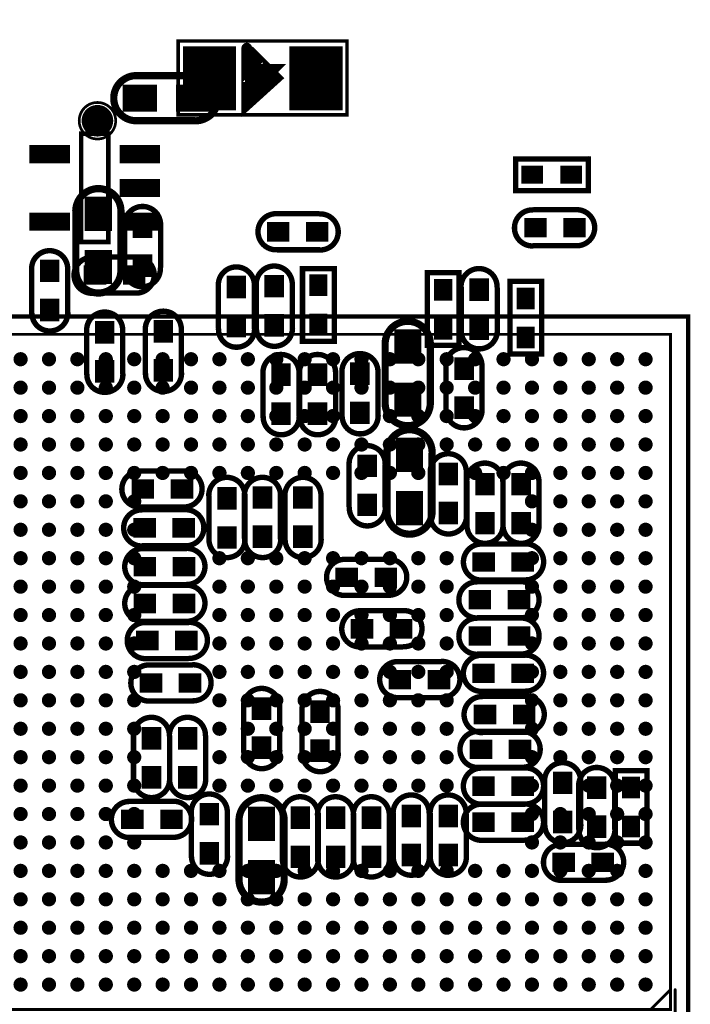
# Model space of a CAD drawing. Extents: x 68 to 180, y 55 to 144.
# Tile 17 of 27: x 116 to 135, y 89 to 117. Entities that reach past the tile are written whole.
import ezdxf

# ---------------------------------------------------------------- set-up
doc = ezdxf.new("R2010")
doc.units = 0
doc.header["$MEASUREMENT"] = 0
doc.layers.get('0').update_dxf_attribs({"linetype": 'CONTINUOUS'})
for name, color, linetype in [('DRIL_NPLTE_THRU_01', 16, 'CONTINUOUS'), ('DRIL_NPLTE_THRU_02', 4, 'CONTINUOUS'), ('DRIL_NPLTE_THRU_03', 96, 'CONTINUOUS'), ('DRIL_NPLTE_THRU_04', 136, 'CONTINUOUS'), ('DRIL_NPLTE_THRU_05', 34, 'CONTINUOUS'), ('DRIL_NPLTE_THRU_06', 176, 'CONTINUOUS'), ('DRIL_PLTE_THRU_01', 16, 'CONTINUOUS'), ('DRIL_PLTE_THRU_02', 4, 'CONTINUOUS'), ('DRIL_PLTE_THRU_03', 96, 'CONTINUOUS'), ('DRIL_PLTE_THRU_04', 136, 'CONTINUOUS'), ('DRIL_PLTE_THRU_05', 34, 'CONTINUOUS'), ('DRIL_PLTE_THRU_06', 176, 'CONTINUOUS'), ('PADS_BOT', 5, 'CONTINUOUS'), ('PADS_INNER', 1, 'CONTINUOUS'), ('PADS_TOP', 1, 'CONTINUOUS'), ('PART_BOT_2DLINE_00', 253, 'CONTINUOUS'), ('PART_TOP_2DLINE_00', 67, 'CONTINUOUS'), ('PART_TOP_2DLINE_01', 67, 'CONTINUOUS')]:
    doc.layers.add(name, color=color, linetype=linetype)

# ---------------------------------------------------------------- blocks, each defined once
blk = doc.blocks.new('SMOOTH_0$1524')
at = {"const_width": 0.0762}
blk.add_lwpolyline([(-0.0381, 0, 1), (0.0381, 0, 1)], format="xyb", close=True, dxfattribs=at)
blk = doc.blocks.new('PART_BODY_BOT_5731')
at = {"layer": 'PART_BOT_2DLINE_00', "const_width": 0.152}
blk.add_lwpolyline([(-1.028, -0.449), (-1.028, 0.446), (1.015, 0.446), (1.015, -0.449)], close=True, dxfattribs=at)
at = {"layer": 'PART_BOT_2DLINE_00'}
for p in [(-1.028, 0.446), (1.015, 0.446), (-1.028, -0.449), (1.015, -0.449)]:
    blk.add_blockref('SMOOTH_0$1524', p, dxfattribs=at)
blk = doc.blocks.new('DRIL_HOLE_0')
blk.add_lwpolyline([(0, 0, 1), (0, 0, 1)], format="xyb", close=True)
blk = doc.blocks.new('PAD_0')
blk.add_lwpolyline([(0, 0, 1), (0, 0, 1)], format="xyb", close=True)
blk = doc.blocks.new('PAD_1')
at = {"const_width": 0.508}
blk.add_lwpolyline([(-0.305, 0), (0.305, 0)], dxfattribs=at)
blk = doc.blocks.new('STK_BOT_14')
at = {"layer": 'DRIL_PLTE_THRU_01'}
blk.add_blockref('DRIL_HOLE_0', (0, 0), dxfattribs=at)
at = {"layer": 'DRIL_PLTE_THRU_02'}
blk.add_blockref('DRIL_HOLE_0', (0, 0), dxfattribs=at)
at = {"layer": 'DRIL_PLTE_THRU_03'}
blk.add_blockref('DRIL_HOLE_0', (0, 0), dxfattribs=at)
at = {"layer": 'DRIL_PLTE_THRU_04'}
blk.add_blockref('DRIL_HOLE_0', (0, 0), dxfattribs=at)
at = {"layer": 'DRIL_PLTE_THRU_05'}
blk.add_blockref('DRIL_HOLE_0', (0, 0), dxfattribs=at)
at = {"layer": 'DRIL_PLTE_THRU_06'}
blk.add_blockref('DRIL_HOLE_0', (0, 0), dxfattribs=at)
at = {"layer": 'PADS_BOT'}
blk.add_blockref('PAD_1', (0, 0), dxfattribs=at)
at = {"layer": 'PADS_INNER'}
blk.add_blockref('PAD_0', (0, 0), dxfattribs=at)
at = {"layer": 'PADS_TOP'}
blk.add_blockref('PAD_0', (0, 0), dxfattribs=at)
blk = doc.blocks.new('SYM_BOT_14')
for name, p in [('PART_BODY_BOT_5731', (0, 0)), ('STK_BOT_14', (-0.55, 0)), ('STK_BOT_14', (0.55, 0))]:
    blk.add_blockref(name, p)
blk = doc.blocks.new('PART_BOT_0')
blk.add_blockref('SYM_BOT_14', (0, 0))
blk = doc.blocks.new('PART_BOT_1')
blk.add_blockref('SYM_BOT_14', (0, 0))
blk = doc.blocks.new('PART_BOT_4')
blk.add_blockref('SYM_BOT_14', (0, 0))
blk = doc.blocks.new('SMOOTH_0$08001')
at = {"const_width": 0.040005}
blk.add_lwpolyline([(-0.020002, 0, 1), (0.020002, 0, 1)], format="xyb", close=True, dxfattribs=at)
blk = doc.blocks.new('SMOOTH_0$12')
at = {"const_width": 0.06}
blk.add_lwpolyline([(-0.03, 0, 1), (0.03, 0, 1)], format="xyb", close=True, dxfattribs=at)
blk = doc.blocks.new('PART_BODY_TOP_5730')
at = {"layer": 'PART_TOP_2DLINE_00', "const_width": 0.12}
blk.add_lwpolyline([(-10, 10), (10, 10), (10, -10), (-10, -10)], close=True, dxfattribs=at)
at = {"layer": 'PART_TOP_2DLINE_01', "const_width": 0.08}
for points in [[(-8.967, 9.628), (-9.634, 9.628), (-9.634, 8.945)], [(-9.49, 8.954), (-8.943, 9.5)]]:
    blk.add_lwpolyline(points, dxfattribs=at)
blk.add_lwpolyline([(-9.5, -9.5), (-9.5, 9.5), (9.5, 9.5), (9.5, -9.5)], close=True, dxfattribs=at)
at = {"layer": 'PART_TOP_2DLINE_00'}
for p in [(-10, 10), (10, 10), (-10, -10), (10, -10)]:
    blk.add_blockref('SMOOTH_0$12', p, dxfattribs=at)
at = {"layer": 'PART_TOP_2DLINE_01'}
for p in [(-9.634, 9.628), (-9.5, 9.5), (-8.967, 9.628), (-8.943, 9.5), (9.5, 9.5), (-9.634, 8.945), (-9.49, 8.954), (-9.5, -9.5), (9.5, -9.5)]:
    blk.add_blockref('SMOOTH_0$08001', p, dxfattribs=at)
blk = doc.blocks.new('PAD_2')
at = {"const_width": 0.2}
blk.add_lwpolyline([(0, -0.1, 1), (0, 0.1, 1)], format="xyb", close=True, dxfattribs=at)
blk = doc.blocks.new('STK_TOP_13')
at = {"layer": 'DRIL_NPLTE_THRU_01'}
blk.add_blockref('DRIL_HOLE_0', (0, 0), dxfattribs=at)
at = {"layer": 'DRIL_NPLTE_THRU_02'}
blk.add_blockref('DRIL_HOLE_0', (0, 0), dxfattribs=at)
at = {"layer": 'DRIL_NPLTE_THRU_03'}
blk.add_blockref('DRIL_HOLE_0', (0, 0), dxfattribs=at)
at = {"layer": 'DRIL_NPLTE_THRU_04'}
blk.add_blockref('DRIL_HOLE_0', (0, 0), dxfattribs=at)
at = {"layer": 'DRIL_NPLTE_THRU_05'}
blk.add_blockref('DRIL_HOLE_0', (0, 0), dxfattribs=at)
at = {"layer": 'DRIL_NPLTE_THRU_06'}
blk.add_blockref('DRIL_HOLE_0', (0, 0), dxfattribs=at)
at = {"layer": 'PADS_BOT'}
blk.add_blockref('PAD_0', (0, 0), dxfattribs=at)
at = {"layer": 'PADS_INNER'}
blk.add_blockref('PAD_0', (0, 0), dxfattribs=at)
at = {"layer": 'PADS_TOP'}
blk.add_blockref('PAD_2', (0, 0), dxfattribs=at)
blk = doc.blocks.new('SYM_TOP_13')
for name, p in [('PART_BODY_TOP_5730', (0, 0)), ('STK_TOP_13', (-8.8, 8.8)), ('STK_TOP_13', (-8, 8.8)), ('STK_TOP_13', (-7.2, 8.8)), ('STK_TOP_13', (-6.4, 8.8)), ('STK_TOP_13', (-5.6, 8.8)), ('STK_TOP_13', (-4.8, 8.8)), ('STK_TOP_13', (-4, 8.8)), ('STK_TOP_13', (-3.2, 8.8)), ('STK_TOP_13', (-2.4, 8.8)), ('STK_TOP_13', (-1.6, 8.8)), ('STK_TOP_13', (-0.8, 8.8)), ('STK_TOP_13', (0, 8.8)), ('STK_TOP_13', (0.8, 8.8)), ('STK_TOP_13', (1.6, 8.8)), ('STK_TOP_13', (2.4, 8.8)), ('STK_TOP_13', (3.2, 8.8)), ('STK_TOP_13', (4, 8.8)), ('STK_TOP_13', (4.8, 8.8)), ('STK_TOP_13', (5.6, 8.8)), ('STK_TOP_13', (6.4, 8.8)), ('STK_TOP_13', (7.2, 8.8)), ('STK_TOP_13', (8, 8.8)), ('STK_TOP_13', (8.8, 8.8)), ('STK_TOP_13', (-8.8, 8)), ('STK_TOP_13', (-8, 8)), ('STK_TOP_13', (-7.2, 8)), ('STK_TOP_13', (-6.4, 8)), ('STK_TOP_13', (-5.6, 8)), ('STK_TOP_13', (-4.8, 8)), ('STK_TOP_13', (-4, 8)), ('STK_TOP_13', (-3.2, 8)), ('STK_TOP_13', (-2.4, 8)), ('STK_TOP_13', (-1.6, 8)), ('STK_TOP_13', (-0.8, 8)), ('STK_TOP_13', (0, 8)), ('STK_TOP_13', (0.8, 8)), ('STK_TOP_13', (1.6, 8)), ('STK_TOP_13', (2.4, 8)), ('STK_TOP_13', (3.2, 8)), ('STK_TOP_13', (4, 8)), ('STK_TOP_13', (4.8, 8)), ('STK_TOP_13', (5.6, 8)), ('STK_TOP_13', (6.4, 8)), ('STK_TOP_13', (7.2, 8)), ('STK_TOP_13', (8, 8)), ('STK_TOP_13', (8.8, 8)), ('STK_TOP_13', (-8.8, 7.2)), ('STK_TOP_13', (-8, 7.2)), ('STK_TOP_13', (-7.2, 7.2)), ('STK_TOP_13', (-6.4, 7.2)), ('STK_TOP_13', (-5.6, 7.2)), ('STK_TOP_13', (-4.8, 7.2)), ('STK_TOP_13', (-4, 7.2)), ('STK_TOP_13', (-3.2, 7.2)), ('STK_TOP_13', (-2.4, 7.2)), ('STK_TOP_13', (-1.6, 7.2)), ('STK_TOP_13', (-0.8, 7.2)), ('STK_TOP_13', (0, 7.2)), ('STK_TOP_13', (0.8, 7.2)), ('STK_TOP_13', (1.6, 7.2)), ('STK_TOP_13', (2.4, 7.2)), ('STK_TOP_13', (3.2, 7.2)), ('STK_TOP_13', (4, 7.2)), ('STK_TOP_13', (4.8, 7.2)), ('STK_TOP_13', (5.6, 7.2)), ('STK_TOP_13', (6.4, 7.2)), ('STK_TOP_13', (7.2, 7.2)), ('STK_TOP_13', (8, 7.2)), ('STK_TOP_13', (8.8, 7.2)), ('STK_TOP_13', (-8.8, 6.4)), ('STK_TOP_13', (-8, 6.4)), ('STK_TOP_13', (-7.2, 6.4)), ('STK_TOP_13', (-6.4, 6.4)), ('STK_TOP_13', (-5.6, 6.4)), ('STK_TOP_13', (-4.8, 6.4)), ('STK_TOP_13', (-4, 6.4)), ('STK_TOP_13', (-3.2, 6.4)), ('STK_TOP_13', (-2.4, 6.4)), ('STK_TOP_13', (-1.6, 6.4)), ('STK_TOP_13', (-0.8, 6.4)), ('STK_TOP_13', (0, 6.4)), ('STK_TOP_13', (0.8, 6.4)), ('STK_TOP_13', (1.6, 6.4)), ('STK_TOP_13', (2.4, 6.4)), ('STK_TOP_13', (3.2, 6.4)), ('STK_TOP_13', (4, 6.4)), ('STK_TOP_13', (4.8, 6.4)), ('STK_TOP_13', (5.6, 6.4)), ('STK_TOP_13', (6.4, 6.4)), ('STK_TOP_13', (7.2, 6.4)), ('STK_TOP_13', (8, 6.4)), ('STK_TOP_13', (8.8, 6.4)), ('STK_TOP_13', (-8.8, 5.6)), ('STK_TOP_13', (-8, 5.6)), ('STK_TOP_13', (-7.2, 5.6)), ('STK_TOP_13', (-6.4, 5.6)), ('STK_TOP_13', (-5.6, 5.6)), ('STK_TOP_13', (-4.8, 5.6)), ('STK_TOP_13', (-4, 5.6)), ('STK_TOP_13', (-3.2, 5.6)), ('STK_TOP_13', (-2.4, 5.6)), ('STK_TOP_13', (-1.6, 5.6)), ('STK_TOP_13', (-0.8, 5.6)), ('STK_TOP_13', (0, 5.6)), ('STK_TOP_13', (0.8, 5.6)), ('STK_TOP_13', (1.6, 5.6)), ('STK_TOP_13', (2.4, 5.6)), ('STK_TOP_13', (3.2, 5.6)), ('STK_TOP_13', (4, 5.6)), ('STK_TOP_13', (4.8, 5.6)), ('STK_TOP_13', (5.6, 5.6)), ('STK_TOP_13', (6.4, 5.6)), ('STK_TOP_13', (7.2, 5.6)), ('STK_TOP_13', (8, 5.6)), ('STK_TOP_13', (8.8, 5.6)), ('STK_TOP_13', (-8.8, 4.8)), ('STK_TOP_13', (-8, 4.8)), ('STK_TOP_13', (-7.2, 4.8)), ('STK_TOP_13', (-6.4, 4.8)), ('STK_TOP_13', (-5.6, 4.8)), ('STK_TOP_13', (5.6, 4.8)), ('STK_TOP_13', (6.4, 4.8)), ('STK_TOP_13', (7.2, 4.8)), ('STK_TOP_13', (8, 4.8)), ('STK_TOP_13', (8.8, 4.8)), ('STK_TOP_13', (-8.8, 4)), ('STK_TOP_13', (-8, 4)), ('STK_TOP_13', (-7.2, 4)), ('STK_TOP_13', (-6.4, 4)), ('STK_TOP_13', (-5.6, 4)), ('STK_TOP_13', (5.6, 4)), ('STK_TOP_13', (6.4, 4)), ('STK_TOP_13', (7.2, 4)), ('STK_TOP_13', (8, 4)), ('STK_TOP_13', (8.8, 4)), ('STK_TOP_13', (-8.8, 3.2)), ('STK_TOP_13', (-8, 3.2)), ('STK_TOP_13', (-7.2, 3.2)), ('STK_TOP_13', (-6.4, 3.2)), ('STK_TOP_13', (-5.6, 3.2)), ('STK_TOP_13', (-3.2, 3.2)), ('STK_TOP_13', (-2.4, 3.2)), ('STK_TOP_13', (-1.6, 3.2)), ('STK_TOP_13', (-0.8, 3.2)), ('STK_TOP_13', (0, 3.2)), ('STK_TOP_13', (0.8, 3.2)), ('STK_TOP_13', (1.6, 3.2)), ('STK_TOP_13', (2.4, 3.2)), ('STK_TOP_13', (3.2, 3.2)), ('STK_TOP_13', (5.6, 3.2)), ('STK_TOP_13', (6.4, 3.2)), ('STK_TOP_13', (7.2, 3.2)), ('STK_TOP_13', (8, 3.2)), ('STK_TOP_13', (8.8, 3.2)), ('STK_TOP_13', (-8.8, 2.4)), ('STK_TOP_13', (-8, 2.4)), ('STK_TOP_13', (-7.2, 2.4)), ('STK_TOP_13', (-6.4, 2.4)), ('STK_TOP_13', (-5.6, 2.4)), ('STK_TOP_13', (-3.2, 2.4)), ('STK_TOP_13', (-2.4, 2.4)), ('STK_TOP_13', (-1.6, 2.4)), ('STK_TOP_13', (-0.8, 2.4)), ('STK_TOP_13', (0, 2.4)), ('STK_TOP_13', (0.8, 2.4)), ('STK_TOP_13', (1.6, 2.4)), ('STK_TOP_13', (2.4, 2.4)), ('STK_TOP_13', (3.2, 2.4)), ('STK_TOP_13', (5.6, 2.4)), ('STK_TOP_13', (6.4, 2.4)), ('STK_TOP_13', (7.2, 2.4)), ('STK_TOP_13', (8, 2.4)), ('STK_TOP_13', (8.8, 2.4)), ('STK_TOP_13', (-8.8, 1.6)), ('STK_TOP_13', (-8, 1.6)), ('STK_TOP_13', (-7.2, 1.6)), ('STK_TOP_13', (-6.4, 1.6)), ('STK_TOP_13', (-5.6, 1.6)), ('STK_TOP_13', (-3.2, 1.6)), ('STK_TOP_13', (-2.4, 1.6)), ('STK_TOP_13', (-1.6, 1.6)), ('STK_TOP_13', (-0.8, 1.6)), ('STK_TOP_13', (0, 1.6)), ('STK_TOP_13', (0.8, 1.6)), ('STK_TOP_13', (1.6, 1.6)), ('STK_TOP_13', (2.4, 1.6)), ('STK_TOP_13', (3.2, 1.6)), ('STK_TOP_13', (5.6, 1.6)), ('STK_TOP_13', (6.4, 1.6)), ('STK_TOP_13', (7.2, 1.6)), ('STK_TOP_13', (8, 1.6)), ('STK_TOP_13', (8.8, 1.6)), ('STK_TOP_13', (-8.8, 0.8)), ('STK_TOP_13', (-8, 0.8)), ('STK_TOP_13', (-7.2, 0.8)), ('STK_TOP_13', (-6.4, 0.8)), ('STK_TOP_13', (-5.6, 0.8)), ('STK_TOP_13', (-3.2, 0.8)), ('STK_TOP_13', (-2.4, 0.8)), ('STK_TOP_13', (-1.6, 0.8)), ('STK_TOP_13', (-0.8, 0.8)), ('STK_TOP_13', (0, 0.8)), ('STK_TOP_13', (0.8, 0.8)), ('STK_TOP_13', (1.6, 0.8)), ('STK_TOP_13', (2.4, 0.8)), ('STK_TOP_13', (3.2, 0.8)), ('STK_TOP_13', (5.6, 0.8)), ('STK_TOP_13', (6.4, 0.8)), ('STK_TOP_13', (7.2, 0.8)), ('STK_TOP_13', (8, 0.8)), ('STK_TOP_13', (8.8, 0.8)), ('STK_TOP_13', (-8.8, 0)), ('STK_TOP_13', (-8, 0)), ('STK_TOP_13', (-7.2, 0)), ('STK_TOP_13', (-6.4, 0)), ('STK_TOP_13', (-5.6, 0)), ('STK_TOP_13', (-3.2, 0)), ('STK_TOP_13', (-2.4, 0)), ('STK_TOP_13', (-1.6, 0)), ('STK_TOP_13', (-0.8, 0)), ('STK_TOP_13', (0, 0)), ('STK_TOP_13', (0.8, 0)), ('STK_TOP_13', (1.6, 0)), ('STK_TOP_13', (2.4, 0)), ('STK_TOP_13', (3.2, 0)), ('STK_TOP_13', (5.6, 0)), ('STK_TOP_13', (6.4, 0)), ('STK_TOP_13', (7.2, 0)), ('STK_TOP_13', (8, 0)), ('STK_TOP_13', (8.8, 0)), ('STK_TOP_13', (-8.8, -0.8)), ('STK_TOP_13', (-8, -0.8)), ('STK_TOP_13', (-7.2, -0.8)), ('STK_TOP_13', (-6.4, -0.8)), ('STK_TOP_13', (-5.6, -0.8)), ('STK_TOP_13', (-3.2, -0.8)), ('STK_TOP_13', (-2.4, -0.8)), ('STK_TOP_13', (-1.6, -0.8)), ('STK_TOP_13', (-0.8, -0.8)), ('STK_TOP_13', (0, -0.8)), ('STK_TOP_13', (0.8, -0.8)), ('STK_TOP_13', (1.6, -0.8)), ('STK_TOP_13', (2.4, -0.8)), ('STK_TOP_13', (3.2, -0.8)), ('STK_TOP_13', (5.6, -0.8)), ('STK_TOP_13', (6.4, -0.8)), ('STK_TOP_13', (7.2, -0.8)), ('STK_TOP_13', (8, -0.8)), ('STK_TOP_13', (8.8, -0.8)), ('STK_TOP_13', (-8.8, -1.6)), ('STK_TOP_13', (-8, -1.6)), ('STK_TOP_13', (-7.2, -1.6)), ('STK_TOP_13', (-6.4, -1.6)), ('STK_TOP_13', (-5.6, -1.6)), ('STK_TOP_13', (-3.2, -1.6)), ('STK_TOP_13', (-2.4, -1.6)), ('STK_TOP_13', (-1.6, -1.6)), ('STK_TOP_13', (-0.8, -1.6)), ('STK_TOP_13', (0, -1.6)), ('STK_TOP_13', (0.8, -1.6)), ('STK_TOP_13', (1.6, -1.6)), ('STK_TOP_13', (2.4, -1.6)), ('STK_TOP_13', (3.2, -1.6)), ('STK_TOP_13', (5.6, -1.6)), ('STK_TOP_13', (6.4, -1.6)), ('STK_TOP_13', (7.2, -1.6)), ('STK_TOP_13', (8, -1.6)), ('STK_TOP_13', (8.8, -1.6)), ('STK_TOP_13', (-8.8, -2.4)), ('STK_TOP_13', (-8, -2.4)), ('STK_TOP_13', (-7.2, -2.4)), ('STK_TOP_13', (-6.4, -2.4)), ('STK_TOP_13', (-5.6, -2.4)), ('STK_TOP_13', (-3.2, -2.4)), ('STK_TOP_13', (-2.4, -2.4)), ('STK_TOP_13', (-1.6, -2.4)), ('STK_TOP_13', (-0.8, -2.4)), ('STK_TOP_13', (0, -2.4)), ('STK_TOP_13', (0.8, -2.4)), ('STK_TOP_13', (1.6, -2.4)), ('STK_TOP_13', (2.4, -2.4)), ('STK_TOP_13', (3.2, -2.4)), ('STK_TOP_13', (5.6, -2.4)), ('STK_TOP_13', (6.4, -2.4)), ('STK_TOP_13', (7.2, -2.4)), ('STK_TOP_13', (8, -2.4)), ('STK_TOP_13', (8.8, -2.4)), ('STK_TOP_13', (-8.8, -3.2)), ('STK_TOP_13', (-8, -3.2)), ('STK_TOP_13', (-7.2, -3.2)), ('STK_TOP_13', (-6.4, -3.2)), ('STK_TOP_13', (-5.6, -3.2)), ('STK_TOP_13', (-3.2, -3.2)), ('STK_TOP_13', (-2.4, -3.2)), ('STK_TOP_13', (-1.6, -3.2)), ('STK_TOP_13', (-0.8, -3.2)), ('STK_TOP_13', (0, -3.2)), ('STK_TOP_13', (0.8, -3.2)), ('STK_TOP_13', (1.6, -3.2)), ('STK_TOP_13', (2.4, -3.2)), ('STK_TOP_13', (3.2, -3.2)), ('STK_TOP_13', (5.6, -3.2)), ('STK_TOP_13', (6.4, -3.2)), ('STK_TOP_13', (7.2, -3.2)), ('STK_TOP_13', (8, -3.2)), ('STK_TOP_13', (8.8, -3.2)), ('STK_TOP_13', (-8.8, -4)), ('STK_TOP_13', (-8, -4)), ('STK_TOP_13', (-7.2, -4)), ('STK_TOP_13', (-6.4, -4)), ('STK_TOP_13', (-5.6, -4)), ('STK_TOP_13', (5.6, -4)), ('STK_TOP_13', (6.4, -4)), ('STK_TOP_13', (7.2, -4)), ('STK_TOP_13', (8, -4)), ('STK_TOP_13', (8.8, -4)), ('STK_TOP_13', (-8.8, -4.8)), ('STK_TOP_13', (-8, -4.8)), ('STK_TOP_13', (-7.2, -4.8)), ('STK_TOP_13', (-6.4, -4.8)), ('STK_TOP_13', (-5.6, -4.8)), ('STK_TOP_13', (5.6, -4.8)), ('STK_TOP_13', (6.4, -4.8)), ('STK_TOP_13', (7.2, -4.8)), ('STK_TOP_13', (8, -4.8)), ('STK_TOP_13', (8.8, -4.8)), ('STK_TOP_13', (-8.8, -5.6)), ('STK_TOP_13', (-8, -5.6)), ('STK_TOP_13', (-7.2, -5.6)), ('STK_TOP_13', (-6.4, -5.6)), ('STK_TOP_13', (-5.6, -5.6)), ('STK_TOP_13', (-4.8, -5.6)), ('STK_TOP_13', (-4, -5.6)), ('STK_TOP_13', (-3.2, -5.6)), ('STK_TOP_13', (-2.4, -5.6)), ('STK_TOP_13', (-1.6, -5.6)), ('STK_TOP_13', (-0.8, -5.6)), ('STK_TOP_13', (0, -5.6)), ('STK_TOP_13', (0.8, -5.6)), ('STK_TOP_13', (1.6, -5.6)), ('STK_TOP_13', (2.4, -5.6)), ('STK_TOP_13', (3.2, -5.6)), ('STK_TOP_13', (4, -5.6)), ('STK_TOP_13', (4.8, -5.6)), ('STK_TOP_13', (5.6, -5.6)), ('STK_TOP_13', (6.4, -5.6)), ('STK_TOP_13', (7.2, -5.6)), ('STK_TOP_13', (8, -5.6)), ('STK_TOP_13', (8.8, -5.6)), ('STK_TOP_13', (-8.8, -6.4)), ('STK_TOP_13', (-8, -6.4)), ('STK_TOP_13', (-7.2, -6.4)), ('STK_TOP_13', (-6.4, -6.4)), ('STK_TOP_13', (-5.6, -6.4)), ('STK_TOP_13', (-4.8, -6.4)), ('STK_TOP_13', (-4, -6.4)), ('STK_TOP_13', (-3.2, -6.4)), ('STK_TOP_13', (-2.4, -6.4)), ('STK_TOP_13', (-1.6, -6.4)), ('STK_TOP_13', (-0.8, -6.4)), ('STK_TOP_13', (0, -6.4)), ('STK_TOP_13', (0.8, -6.4)), ('STK_TOP_13', (1.6, -6.4)), ('STK_TOP_13', (2.4, -6.4)), ('STK_TOP_13', (3.2, -6.4)), ('STK_TOP_13', (4, -6.4)), ('STK_TOP_13', (4.8, -6.4)), ('STK_TOP_13', (5.6, -6.4)), ('STK_TOP_13', (6.4, -6.4)), ('STK_TOP_13', (7.2, -6.4)), ('STK_TOP_13', (8, -6.4)), ('STK_TOP_13', (8.8, -6.4)), ('STK_TOP_13', (-8.8, -7.2)), ('STK_TOP_13', (-8, -7.2)), ('STK_TOP_13', (-7.2, -7.2)), ('STK_TOP_13', (-6.4, -7.2)), ('STK_TOP_13', (-5.6, -7.2)), ('STK_TOP_13', (-4.8, -7.2)), ('STK_TOP_13', (-4, -7.2)), ('STK_TOP_13', (-3.2, -7.2)), ('STK_TOP_13', (-2.4, -7.2)), ('STK_TOP_13', (-1.6, -7.2)), ('STK_TOP_13', (-0.8, -7.2)), ('STK_TOP_13', (0, -7.2)), ('STK_TOP_13', (0.8, -7.2)), ('STK_TOP_13', (1.6, -7.2)), ('STK_TOP_13', (2.4, -7.2)), ('STK_TOP_13', (3.2, -7.2)), ('STK_TOP_13', (4, -7.2)), ('STK_TOP_13', (4.8, -7.2)), ('STK_TOP_13', (5.6, -7.2)), ('STK_TOP_13', (6.4, -7.2)), ('STK_TOP_13', (7.2, -7.2)), ('STK_TOP_13', (8, -7.2)), ('STK_TOP_13', (8.8, -7.2)), ('STK_TOP_13', (-8.8, -8)), ('STK_TOP_13', (-8, -8)), ('STK_TOP_13', (-7.2, -8)), ('STK_TOP_13', (-6.4, -8)), ('STK_TOP_13', (-5.6, -8)), ('STK_TOP_13', (-4.8, -8)), ('STK_TOP_13', (-4, -8)), ('STK_TOP_13', (-3.2, -8)), ('STK_TOP_13', (-2.4, -8)), ('STK_TOP_13', (-1.6, -8)), ('STK_TOP_13', (-0.8, -8)), ('STK_TOP_13', (0, -8)), ('STK_TOP_13', (0.8, -8)), ('STK_TOP_13', (1.6, -8)), ('STK_TOP_13', (2.4, -8)), ('STK_TOP_13', (3.2, -8)), ('STK_TOP_13', (4, -8)), ('STK_TOP_13', (4.8, -8)), ('STK_TOP_13', (5.6, -8)), ('STK_TOP_13', (6.4, -8)), ('STK_TOP_13', (7.2, -8)), ('STK_TOP_13', (8, -8)), ('STK_TOP_13', (8.8, -8)), ('STK_TOP_13', (-8.8, -8.8)), ('STK_TOP_13', (-8, -8.8)), ('STK_TOP_13', (-7.2, -8.8)), ('STK_TOP_13', (-6.4, -8.8)), ('STK_TOP_13', (-5.6, -8.8)), ('STK_TOP_13', (-4.8, -8.8)), ('STK_TOP_13', (-4, -8.8)), ('STK_TOP_13', (-3.2, -8.8)), ('STK_TOP_13', (-2.4, -8.8)), ('STK_TOP_13', (-1.6, -8.8)), ('STK_TOP_13', (-0.8, -8.8)), ('STK_TOP_13', (0, -8.8)), ('STK_TOP_13', (0.8, -8.8)), ('STK_TOP_13', (1.6, -8.8)), ('STK_TOP_13', (2.4, -8.8)), ('STK_TOP_13', (3.2, -8.8)), ('STK_TOP_13', (4, -8.8)), ('STK_TOP_13', (4.8, -8.8)), ('STK_TOP_13', (5.6, -8.8)), ('STK_TOP_13', (6.4, -8.8)), ('STK_TOP_13', (7.2, -8.8)), ('STK_TOP_13', (8, -8.8)), ('STK_TOP_13', (8.8, -8.8))]:
    blk.add_blockref(name, p)
blk = doc.blocks.new('PART_TOP_11')
blk.add_blockref('SYM_TOP_13', (0, 0))
blk = doc.blocks.new('SMOOTH_0$2032')
at = {"const_width": 0.1016}
blk.add_lwpolyline([(-0.0508, 0, 1), (0.0508, 0, 1)], format="xyb", close=True, dxfattribs=at)
blk = doc.blocks.new('PART_BODY_BOT_5734')
at = {"layer": 'PART_BOT_2DLINE_00', "const_width": 0.2032}
blk.add_lwpolyline([(-0.025146, 0.635), (1.575054, 0.635, -1.036434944), (1.575054, -0.635), (-0.025146, -0.635, -1.07236871)], format="xyb", close=True, dxfattribs=at)
at = {"layer": 'PART_BOT_2DLINE_00'}
for p in [(-0.025146, 0.635), (1.575054, 0.635), (-0.025146, -0.635), (1.575054, -0.635)]:
    blk.add_blockref('SMOOTH_0$2032', p, dxfattribs=at)
blk = doc.blocks.new('PAD_7')
at = {"const_width": 0.762}
blk.add_lwpolyline([(-0.4826, 0), (0.4826, 0)], dxfattribs=at)
blk = doc.blocks.new('STK_BOT_19')
at = {"layer": 'DRIL_PLTE_THRU_01'}
blk.add_blockref('DRIL_HOLE_0', (0, 0), dxfattribs=at)
at = {"layer": 'DRIL_PLTE_THRU_02'}
blk.add_blockref('DRIL_HOLE_0', (0, 0), dxfattribs=at)
at = {"layer": 'DRIL_PLTE_THRU_03'}
blk.add_blockref('DRIL_HOLE_0', (0, 0), dxfattribs=at)
at = {"layer": 'DRIL_PLTE_THRU_04'}
blk.add_blockref('DRIL_HOLE_0', (0, 0), dxfattribs=at)
at = {"layer": 'DRIL_PLTE_THRU_05'}
blk.add_blockref('DRIL_HOLE_0', (0, 0), dxfattribs=at)
at = {"layer": 'DRIL_PLTE_THRU_06'}
blk.add_blockref('DRIL_HOLE_0', (0, 0), dxfattribs=at)
at = {"layer": 'PADS_BOT'}
blk.add_blockref('PAD_7', (0, 0), dxfattribs=at)
at = {"layer": 'PADS_INNER'}
blk.add_blockref('PAD_0', (0, 0), dxfattribs=at)
at = {"layer": 'PADS_TOP'}
blk.add_blockref('PAD_0', (0, 0), dxfattribs=at)
blk = doc.blocks.new('SYM_BOT_17')
for name, p in [('PART_BODY_BOT_5734', (0, 0)), ('STK_BOT_19', (0, 0)), ('STK_BOT_19', (1.500124, 0))]:
    blk.add_blockref(name, p)
blk = doc.blocks.new('PART_BOT_29')
blk.add_blockref('SYM_BOT_17', (0, 0))
blk = doc.blocks.new('PART_BOT_47')
blk.add_blockref('SYM_BOT_17', (0, 0))
blk = doc.blocks.new('PART_BOT_50')
blk.add_blockref('SYM_BOT_17', (0, 0))
blk = doc.blocks.new('SMOOTH_0$3')
at = {"const_width": 0.15}
blk.add_lwpolyline([(-0.075, 0, 1), (0.075, 0, 1)], format="xyb", close=True, dxfattribs=at)
blk = doc.blocks.new('SMOOTH_0$5')
at = {"const_width": 0.25}
blk.add_lwpolyline([(-0.125, 0, 1), (0.125, 0, 1)], format="xyb", close=True, dxfattribs=at)
blk = doc.blocks.new('SMOOTH_0$1')
at = {"const_width": 0.05}
blk.add_lwpolyline([(-0.025, 0, 1), (0.025, 0, 1)], format="xyb", close=True, dxfattribs=at)
blk = doc.blocks.new('PART_BODY_TOP_5748')
at = {"layer": 'PART_TOP_2DLINE_00', "const_width": 0.1}
blk.add_lwpolyline([(-0.85, 1.05), (3.903, 1.05), (3.903, -1.03), (-0.85, -1.03)], close=True, dxfattribs=at)
at = {"layer": 'PART_TOP_2DLINE_00'}
for points, const_width in [([(1.081, 0.851), (1.081, -0.749), (1.921, 0.011), (1.181, 0.751)], 0.3), ([(1.281, 0.251), (1.281, -0.149), (1.581, 0.151), (1.381, 0.151)], 0.5)]:
    blk.add_lwpolyline(points, dxfattribs=dict(at, const_width=const_width))
for name, p in [('SMOOTH_0$1', (-0.85, 1.05)), ('SMOOTH_0$3', (1.081, 0.851)), ('SMOOTH_0$3', (1.181, 0.751)), ('SMOOTH_0$1', (3.903, 1.05)), ('SMOOTH_0$5', (1.281, 0.251)), ('SMOOTH_0$5', (1.381, 0.151)), ('SMOOTH_0$5', (1.581, 0.151)), ('SMOOTH_0$5', (1.281, -0.149)), ('SMOOTH_0$3', (1.921, 0.011)), ('SMOOTH_0$3', (1.081, -0.749)), ('SMOOTH_0$1', (-0.85, -1.03)), ('SMOOTH_0$1', (3.903, -1.03))]:
    blk.add_blockref(name, p, dxfattribs=at)
blk = doc.blocks.new('PAD_21')
blk.add_lwpolyline([(0, 0), (0, 0)])
blk = doc.blocks.new('PAD_22')
at = {"const_width": 1.5}
blk.add_lwpolyline([(-0.9, 0), (0.9, 0)], dxfattribs=at)
blk = doc.blocks.new('STK_TOP_39')
at = {"layer": 'DRIL_PLTE_THRU_01'}
blk.add_blockref('DRIL_HOLE_0', (0, 0), dxfattribs=at)
at = {"layer": 'DRIL_PLTE_THRU_02'}
blk.add_blockref('DRIL_HOLE_0', (0, 0), dxfattribs=at)
at = {"layer": 'DRIL_PLTE_THRU_03'}
blk.add_blockref('DRIL_HOLE_0', (0, 0), dxfattribs=at)
at = {"layer": 'DRIL_PLTE_THRU_04'}
blk.add_blockref('DRIL_HOLE_0', (0, 0), dxfattribs=at)
at = {"layer": 'DRIL_PLTE_THRU_05'}
blk.add_blockref('DRIL_HOLE_0', (0, 0), dxfattribs=at)
at = {"layer": 'DRIL_PLTE_THRU_06'}
blk.add_blockref('DRIL_HOLE_0', (0, 0), dxfattribs=at)
at = {"layer": 'PADS_BOT'}
blk.add_blockref('PAD_21', (0, 0), dxfattribs=at)
at = {"layer": 'PADS_INNER'}
blk.add_blockref('PAD_21', (0, 0), dxfattribs=at)
at = {"layer": 'PADS_TOP', "rotation": 90}
blk.add_blockref('PAD_22', (0, 0), dxfattribs=at)
blk = doc.blocks.new('SYM_TOP_31')
for name, p in [('STK_TOP_39', (0.03, 0)), ('STK_TOP_39', (3.03, 0)), ('PART_BODY_TOP_5748', (0, 0))]:
    blk.add_blockref(name, p)
blk = doc.blocks.new('PART_TOP_68')
blk.add_blockref('SYM_TOP_31', (0, 0))
blk = doc.blocks.new('PART_BOT_101')
blk.add_blockref('SYM_BOT_14', (0, 0))
blk = doc.blocks.new('PART_BOT_104')
blk.add_blockref('SYM_BOT_14', (0, 0))
blk = doc.blocks.new('SMOOTH_0$127')
at = {"const_width": 0.0635}
blk.add_lwpolyline([(-0.03175, 0, 1), (0.03175, 0, 1)], format="xyb", close=True, dxfattribs=at)
blk = doc.blocks.new('PART_BODY_BOT_5783')
at = {"layer": 'PART_BOT_2DLINE_00', "const_width": 0.127}
blk.add_lwpolyline([(-0.57404, 1.651), (2.47396, 1.651), (2.47396, 0.889), (-0.57404, 0.889)], close=True, dxfattribs=at)
at = {"layer": 'PART_BOT_2DLINE_00'}
for p in [(-0.57404, 1.651), (2.47396, 1.651), (-0.57404, 0.889), (2.47396, 0.889)]:
    blk.add_blockref('SMOOTH_0$127', p, dxfattribs=at)
blk = doc.blocks.new('PAD_67')
at = {"const_width": 0.508}
blk.add_lwpolyline([(-0.5715, 0), (0.5715, 0)], dxfattribs=at)
blk = doc.blocks.new('STK_BOT_89')
at = {"layer": 'DRIL_PLTE_THRU_01'}
blk.add_blockref('DRIL_HOLE_0', (0, 0), dxfattribs=at)
at = {"layer": 'DRIL_PLTE_THRU_02'}
blk.add_blockref('DRIL_HOLE_0', (0, 0), dxfattribs=at)
at = {"layer": 'DRIL_PLTE_THRU_03'}
blk.add_blockref('DRIL_HOLE_0', (0, 0), dxfattribs=at)
at = {"layer": 'DRIL_PLTE_THRU_04'}
blk.add_blockref('DRIL_HOLE_0', (0, 0), dxfattribs=at)
at = {"layer": 'DRIL_PLTE_THRU_05'}
blk.add_blockref('DRIL_HOLE_0', (0, 0), dxfattribs=at)
at = {"layer": 'DRIL_PLTE_THRU_06'}
blk.add_blockref('DRIL_HOLE_0', (0, 0), dxfattribs=at)
at = {"layer": 'PADS_BOT', "rotation": 90}
blk.add_blockref('PAD_67', (0, 0), dxfattribs=at)
at = {"layer": 'PADS_INNER'}
blk.add_blockref('PAD_0', (0, 0), dxfattribs=at)
at = {"layer": 'PADS_TOP'}
blk.add_blockref('PAD_0', (0, 0), dxfattribs=at)
blk = doc.blocks.new('SYM_BOT_66')
for name, p in [('STK_BOT_89', (0, 2.54)), ('STK_BOT_89', (1.89992, 2.54)), ('PART_BODY_BOT_5783', (0, 0)), ('STK_BOT_89', (0, 0)), ('STK_BOT_89', (0.94996, 0)), ('STK_BOT_89', (1.89992, 0))]:
    blk.add_blockref(name, p)
blk = doc.blocks.new('PART_BOT_253')
blk.add_blockref('SYM_BOT_66', (0, 0))
blk = doc.blocks.new('PART_BODY_BOT_5792')
at = {"layer": 'PART_BOT_2DLINE_00', "const_width": 0.1524}
for points in [[(-0.6096, -0.508, -1), (-0.6096, 0.508)], [(0.633804, 0.502572, -1), (0.633804, -0.513428)]]:
    blk.add_lwpolyline(points, format="xyb", dxfattribs=at)
for points in [[(-0.6096, 0.508), (0.5842, 0.508)], [(-0.5842, -0.508), (0.6096, -0.508)]]:
    blk.add_lwpolyline(points, dxfattribs=at)
at = {"layer": 'PART_BOT_2DLINE_00'}
for p in [(-0.6096, 0.508), (-0.6096, 0.508), (0.5842, 0.508), (0.633804, 0.502572), (-0.6096, -0.508), (-0.5842, -0.508), (0.6096, -0.508), (0.633804, -0.513428)]:
    blk.add_blockref('SMOOTH_0$1524', p, dxfattribs=at)
blk = doc.blocks.new('PAD_79')
at = {"const_width": 0.55}
blk.add_lwpolyline([(-0.3175, 0), (0.3175, 0)], dxfattribs=at)
blk = doc.blocks.new('STK_BOT_110')
at = {"layer": 'DRIL_PLTE_THRU_01'}
blk.add_blockref('DRIL_HOLE_0', (0, 0), dxfattribs=at)
at = {"layer": 'DRIL_PLTE_THRU_02'}
blk.add_blockref('DRIL_HOLE_0', (0, 0), dxfattribs=at)
at = {"layer": 'DRIL_PLTE_THRU_03'}
blk.add_blockref('DRIL_HOLE_0', (0, 0), dxfattribs=at)
at = {"layer": 'DRIL_PLTE_THRU_04'}
blk.add_blockref('DRIL_HOLE_0', (0, 0), dxfattribs=at)
at = {"layer": 'DRIL_PLTE_THRU_05'}
blk.add_blockref('DRIL_HOLE_0', (0, 0), dxfattribs=at)
at = {"layer": 'DRIL_PLTE_THRU_06'}
blk.add_blockref('DRIL_HOLE_0', (0, 0), dxfattribs=at)
at = {"layer": 'PADS_BOT'}
blk.add_blockref('PAD_79', (0, 0), dxfattribs=at)
at = {"layer": 'PADS_INNER'}
blk.add_blockref('PAD_0', (0, 0), dxfattribs=at)
at = {"layer": 'PADS_TOP'}
blk.add_blockref('PAD_0', (0, 0), dxfattribs=at)
blk = doc.blocks.new('SYM_BOT_75')
for name, p in [('PART_BODY_BOT_5792', (0, 0)), ('STK_BOT_110', (-0.55, 0)), ('STK_BOT_110', (0.55, 0))]:
    blk.add_blockref(name, p)
blk = doc.blocks.new('PART_BOT_264')
blk.add_blockref('SYM_BOT_75', (0, 0))
blk = doc.blocks.new('PART_BOT_267')
blk.add_blockref('SYM_BOT_75', (0, 0))
blk = doc.blocks.new('PART_BOT_269')
blk.add_blockref('SYM_BOT_75', (0, 0))
blk = doc.blocks.new('PART_BOT_270')
blk.add_blockref('SYM_BOT_75', (0, 0))
blk = doc.blocks.new('PART_BOT_271')
blk.add_blockref('SYM_BOT_75', (0, 0))
blk = doc.blocks.new('PART_BOT_272')
blk.add_blockref('SYM_BOT_75', (0, 0))
blk = doc.blocks.new('PART_BOT_273')
blk.add_blockref('SYM_BOT_75', (0, 0))
blk = doc.blocks.new('PART_BOT_297')
blk.add_blockref('SYM_BOT_75', (0, 0))
blk = doc.blocks.new('PART_BOT_300')
blk.add_blockref('SYM_BOT_75', (0, 0))
blk = doc.blocks.new('PART_BOT_301')
blk.add_blockref('SYM_BOT_75', (0, 0))
blk = doc.blocks.new('PART_BOT_316')
blk.add_blockref('SYM_BOT_75', (0, 0))
blk = doc.blocks.new('PART_BOT_322')
blk.add_blockref('SYM_BOT_75', (0, 0))
blk = doc.blocks.new('PART_BOT_324')
blk.add_blockref('SYM_BOT_75', (0, 0))
blk = doc.blocks.new('PART_BOT_328')
blk.add_blockref('SYM_BOT_75', (0, 0))
blk = doc.blocks.new('PART_BOT_352')
blk.add_blockref('SYM_BOT_75', (0, 0))
blk = doc.blocks.new('PART_BOT_355')
blk.add_blockref('SYM_BOT_75', (0, 0))
blk = doc.blocks.new('PART_BOT_381')
blk.add_blockref('SYM_BOT_75', (0, 0))
blk = doc.blocks.new('PART_BOT_392')
blk.add_blockref('SYM_BOT_75', (0, 0))
blk = doc.blocks.new('PART_BOT_393')
blk.add_blockref('SYM_BOT_75', (0, 0))
blk = doc.blocks.new('PART_BOT_394')
blk.add_blockref('SYM_BOT_75', (0, 0))
blk = doc.blocks.new('PART_BOT_395')
blk.add_blockref('SYM_BOT_75', (0, 0))
blk = doc.blocks.new('PART_BOT_396')
blk.add_blockref('SYM_BOT_75', (0, 0))
blk = doc.blocks.new('PART_BOT_397')
blk.add_blockref('SYM_BOT_75', (0, 0))
blk = doc.blocks.new('PART_BOT_398')
blk.add_blockref('SYM_BOT_75', (0, 0))
blk = doc.blocks.new('PART_BOT_399')
blk.add_blockref('SYM_BOT_75', (0, 0))
blk = doc.blocks.new('PART_BOT_400')
blk.add_blockref('SYM_BOT_75', (0, 0))
blk = doc.blocks.new('PART_BOT_405')
blk.add_blockref('SYM_BOT_75', (0, 0))
blk = doc.blocks.new('PART_BOT_411')
blk.add_blockref('SYM_BOT_75', (0, 0))
blk = doc.blocks.new('PART_BOT_413')
blk.add_blockref('SYM_BOT_75', (0, 0))
blk = doc.blocks.new('PART_BOT_414')
blk.add_blockref('SYM_BOT_75', (0, 0))
blk = doc.blocks.new('PART_BOT_415')
blk.add_blockref('SYM_BOT_75', (0, 0))
blk = doc.blocks.new('PART_BOT_416')
blk.add_blockref('SYM_BOT_75', (0, 0))
blk = doc.blocks.new('PART_BOT_422')
blk.add_blockref('SYM_BOT_75', (0, 0))
blk = doc.blocks.new('PART_BOT_423')
blk.add_blockref('SYM_BOT_75', (0, 0))
blk = doc.blocks.new('PART_BODY_TOP_5792')
at = {"layer": 'PART_TOP_2DLINE_00', "const_width": 0.1524}
for points in [[(-0.6096, -0.508, -1), (-0.6096, 0.508)], [(0.633804, 0.502572, -1), (0.633804, -0.513428)]]:
    blk.add_lwpolyline(points, format="xyb", dxfattribs=at)
for points in [[(-0.6096, 0.508), (0.5842, 0.508)], [(-0.5842, -0.508), (0.6096, -0.508)]]:
    blk.add_lwpolyline(points, dxfattribs=at)
at = {"layer": 'PART_TOP_2DLINE_00'}
for p in [(-0.6096, 0.508), (-0.6096, 0.508), (0.5842, 0.508), (0.633804, 0.502572), (-0.6096, -0.508), (-0.5842, -0.508), (0.6096, -0.508), (0.633804, -0.513428)]:
    blk.add_blockref('SMOOTH_0$1524', p, dxfattribs=at)
blk = doc.blocks.new('STK_TOP_110')
at = {"layer": 'DRIL_PLTE_THRU_01'}
blk.add_blockref('DRIL_HOLE_0', (0, 0), dxfattribs=at)
at = {"layer": 'DRIL_PLTE_THRU_02'}
blk.add_blockref('DRIL_HOLE_0', (0, 0), dxfattribs=at)
at = {"layer": 'DRIL_PLTE_THRU_03'}
blk.add_blockref('DRIL_HOLE_0', (0, 0), dxfattribs=at)
at = {"layer": 'DRIL_PLTE_THRU_04'}
blk.add_blockref('DRIL_HOLE_0', (0, 0), dxfattribs=at)
at = {"layer": 'DRIL_PLTE_THRU_05'}
blk.add_blockref('DRIL_HOLE_0', (0, 0), dxfattribs=at)
at = {"layer": 'DRIL_PLTE_THRU_06'}
blk.add_blockref('DRIL_HOLE_0', (0, 0), dxfattribs=at)
at = {"layer": 'PADS_BOT'}
blk.add_blockref('PAD_0', (0, 0), dxfattribs=at)
at = {"layer": 'PADS_INNER'}
blk.add_blockref('PAD_0', (0, 0), dxfattribs=at)
at = {"layer": 'PADS_TOP'}
blk.add_blockref('PAD_79', (0, 0), dxfattribs=at)
blk = doc.blocks.new('SYM_TOP_75')
for name, p in [('PART_BODY_TOP_5792', (0, 0)), ('STK_TOP_110', (-0.55, 0)), ('STK_TOP_110', (0.55, 0))]:
    blk.add_blockref(name, p)
blk = doc.blocks.new('PART_TOP_424')
blk.add_blockref('SYM_TOP_75', (0, 0))
blk = doc.blocks.new('PART_BOT_426')
blk.add_blockref('SYM_BOT_75', (0, 0))
blk = doc.blocks.new('PART_BOT_427')
blk.add_blockref('SYM_BOT_75', (0, 0))
blk = doc.blocks.new('PART_BOT_428')
blk.add_blockref('SYM_BOT_75', (0, 0))
blk = doc.blocks.new('PART_BOT_429')
blk.add_blockref('SYM_BOT_75', (0, 0))
blk = doc.blocks.new('PART_BOT_432')
blk.add_blockref('SYM_BOT_75', (0, 0))
blk = doc.blocks.new('PART_BOT_434')
blk.add_blockref('SYM_BOT_75', (0, 0))
blk = doc.blocks.new('PART_BOT_435')
blk.add_blockref('SYM_BOT_75', (0, 0))
blk = doc.blocks.new('PART_BOT_436')
blk.add_blockref('SYM_BOT_75', (0, 0))
blk = doc.blocks.new('PART_BOT_437')
blk.add_blockref('SYM_BOT_75', (0, 0))
blk = doc.blocks.new('PART_BOT_438')
blk.add_blockref('SYM_BOT_75', (0, 0))
blk = doc.blocks.new('PART_BOT_439')
blk.add_blockref('SYM_BOT_75', (0, 0))
blk = doc.blocks.new('PART_BOT_440')
blk.add_blockref('SYM_BOT_75', (0, 0))
blk = doc.blocks.new('PART_BOT_441')
blk.add_blockref('SYM_BOT_75', (0, 0))
blk = doc.blocks.new('PART_TOP_443')
blk.add_blockref('SYM_TOP_75', (0, 0))
blk = doc.blocks.new('PART_BOT_444')
blk.add_blockref('SYM_BOT_75', (0, 0))
blk = doc.blocks.new('PART_BOT_477')
blk.add_blockref('SYM_BOT_17', (0, 0))
blk = doc.blocks.new('PART_BODY_TOP_5734')
at = {"layer": 'PART_TOP_2DLINE_00', "const_width": 0.2032}
blk.add_lwpolyline([(-0.025146, 0.635), (1.575054, 0.635, -1.036434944), (1.575054, -0.635), (-0.025146, -0.635, -1.07236871)], format="xyb", close=True, dxfattribs=at)
at = {"layer": 'PART_TOP_2DLINE_00'}
for p in [(-0.025146, 0.635), (1.575054, 0.635), (-0.025146, -0.635), (1.575054, -0.635)]:
    blk.add_blockref('SMOOTH_0$2032', p, dxfattribs=at)
blk = doc.blocks.new('STK_TOP_19')
at = {"layer": 'DRIL_PLTE_THRU_01'}
blk.add_blockref('DRIL_HOLE_0', (0, 0), dxfattribs=at)
at = {"layer": 'DRIL_PLTE_THRU_02'}
blk.add_blockref('DRIL_HOLE_0', (0, 0), dxfattribs=at)
at = {"layer": 'DRIL_PLTE_THRU_03'}
blk.add_blockref('DRIL_HOLE_0', (0, 0), dxfattribs=at)
at = {"layer": 'DRIL_PLTE_THRU_04'}
blk.add_blockref('DRIL_HOLE_0', (0, 0), dxfattribs=at)
at = {"layer": 'DRIL_PLTE_THRU_05'}
blk.add_blockref('DRIL_HOLE_0', (0, 0), dxfattribs=at)
at = {"layer": 'DRIL_PLTE_THRU_06'}
blk.add_blockref('DRIL_HOLE_0', (0, 0), dxfattribs=at)
at = {"layer": 'PADS_BOT'}
blk.add_blockref('PAD_0', (0, 0), dxfattribs=at)
at = {"layer": 'PADS_INNER'}
blk.add_blockref('PAD_0', (0, 0), dxfattribs=at)
at = {"layer": 'PADS_TOP'}
blk.add_blockref('PAD_7', (0, 0), dxfattribs=at)
blk = doc.blocks.new('SYM_TOP_17')
for name, p in [('PART_BODY_TOP_5734', (0, 0)), ('STK_TOP_19', (0, 0)), ('STK_TOP_19', (1.500124, 0))]:
    blk.add_blockref(name, p)
blk = doc.blocks.new('PART_TOP_479')
blk.add_blockref('SYM_TOP_17', (0, 0))
blk = doc.blocks.new('PART_BOT_486')
blk.add_blockref('SYM_BOT_75', (0, 0))
blk = doc.blocks.new('PART_BOT_487')
blk.add_blockref('SYM_BOT_75', (0, 0))
blk = doc.blocks.new('PART_BODY_TOP_5800')
at = {"layer": 'PART_TOP_2DLINE_00', "const_width": 0.0762}
blk.add_lwpolyline([(0.514, 0, 1), (-0.514, 0, 1)], format="xyb", close=True, dxfattribs=at)
blk = doc.blocks.new('PAD_85')
at = {"const_width": 0.4445}
blk.add_lwpolyline([(0, -0.22225, 1), (0, 0.22225, 1)], format="xyb", close=True, dxfattribs=at)
blk = doc.blocks.new('STK_TOP_119')
at = {"layer": 'DRIL_PLTE_THRU_01'}
blk.add_blockref('DRIL_HOLE_0', (0, 0), dxfattribs=at)
at = {"layer": 'DRIL_PLTE_THRU_02'}
blk.add_blockref('DRIL_HOLE_0', (0, 0), dxfattribs=at)
at = {"layer": 'DRIL_PLTE_THRU_03'}
blk.add_blockref('DRIL_HOLE_0', (0, 0), dxfattribs=at)
at = {"layer": 'DRIL_PLTE_THRU_04'}
blk.add_blockref('DRIL_HOLE_0', (0, 0), dxfattribs=at)
at = {"layer": 'DRIL_PLTE_THRU_05'}
blk.add_blockref('DRIL_HOLE_0', (0, 0), dxfattribs=at)
at = {"layer": 'DRIL_PLTE_THRU_06'}
blk.add_blockref('DRIL_HOLE_0', (0, 0), dxfattribs=at)
at = {"layer": 'PADS_BOT'}
blk.add_blockref('PAD_0', (0, 0), dxfattribs=at)
at = {"layer": 'PADS_INNER'}
blk.add_blockref('PAD_0', (0, 0), dxfattribs=at)
at = {"layer": 'PADS_TOP'}
blk.add_blockref('PAD_85', (0, 0), dxfattribs=at)
blk = doc.blocks.new('SYM_TOP_83')
for name in ['PART_BODY_TOP_5800', 'STK_TOP_119']:
    blk.add_blockref(name, (0, 0))
blk = doc.blocks.new('PART_TOP_521')
blk.add_blockref('SYM_TOP_83', (0, 0))

msp = doc.modelspace()

# ---------------------------------------------------------------- block references
for name, p in [('PART_TOP_68', (121.533, 114.873)), ('PART_TOP_521', (118.408, 113.679)), ('PART_TOP_443', (124.047, 110.555))]:
    msp.add_blockref(name, p)
at = {"xscale": -1}
for name, p in [('PART_BOT_29', (121.101, 114.314)), ('PART_BOT_101', (131.201, 112.16)), ('PART_BOT_297', (131.294, 110.668)), ('PART_BOT_352', (118.891, 109.336)), ('PART_BOT_422', (120.237, 103.316)), ('PART_BOT_440', (120.288, 102.224)), ('PART_BOT_396', (129.728, 100.199)), ('PART_BOT_392', (129.728, 99.177)), ('PART_BOT_434', (129.874, 96.971)), ('PART_BOT_397', (129.759, 95.989)), ('PART_BOT_416', (119.943, 94.019))]:
    msp.add_blockref(name, p, dxfattribs=at)
for name, p, rotation in [('PART_BOT_253', (119.602, 112.739), 90), ('PART_BOT_355', (117.062, 108.904), 90), ('PART_BOT_487', (122.32, 108.447), 90), ('PART_BOT_486', (123.387, 108.472), 90), ('PART_BOT_104', (124.631, 108.498), 270), ('PART_BOT_4', (128.144, 108.374), 90), ('PART_BOT_300', (129.16, 108.376), 270), ('PART_BOT_1', (130.471, 108.128), 90), ('PART_BOT_423', (118.612, 107.177), 90), ('PART_BOT_324', (120.263, 107.202), 90), ('PART_BOT_47', (127.146, 107.329), 90), ('PART_BOT_322', (128.733, 106.153), 270), ('PART_BOT_381', (123.577, 105.983), 90), ('PART_BOT_328', (124.606, 105.983), 90), ('PART_BOT_405', (125.8, 106.008), 90), ('PART_BOT_477', (127.197, 104.277), 90), ('PART_BOT_395', (126.003, 103.418), 90), ('PART_BOT_444', (128.288, 103.19), 90), ('PART_BOT_269', (129.322, 102.902), 270), ('PART_BOT_270', (130.338, 102.902), 270), ('PART_BOT_441', (122.057, 102.501), 270), ('PART_BOT_411', (123.055, 102.526), 90), ('PART_BOT_394', (124.195, 102.526), 90), ('PART_BOT_400', (120.294, 101.13), 180), ('PART_BOT_271', (129.832, 101.259), 180), ('PART_BOT_439', (125.978, 100.827), 180), ('PART_BOT_438', (120.294, 100.094), 180), ('PART_BOT_437', (126.406, 99.379), 180), ('PART_BOT_398', (120.364, 99.049), 180), ('PART_BOT_272', (129.83, 98.127), 180), ('PART_BOT_415', (120.466, 97.855), 180), ('PART_BOT_427', (127.474, 97.95), 180), ('PART_BOT_393', (123.031, 96.585), 90), ('PART_BOT_426', (124.677, 96.5), 90), ('PART_BOT_436', (119.932, 95.747), 270), ('PART_BOT_399', (120.948, 95.747), 270), ('PART_BOT_301', (131.508, 94.495), 90), ('PART_BOT_273', (129.83, 94.952), 180), ('PART_BOT_316', (132.468, 94.36), 90), ('PART_BOT_0', (133.436, 94.362), 90), ('PART_BOT_435', (121.558, 93.613), 90), ('PART_BOT_414', (127.248, 93.562), 270), ('PART_BOT_413', (128.289, 93.562), 270), ('PART_BOT_50', (123.031, 92.394), 270), ('PART_BOT_428', (124.123, 93.512), 270), ('PART_BOT_429', (125.118, 93.512), 270), ('PART_BOT_432', (126.124, 93.512), 270), ('PART_BOT_264', (129.83, 93.936), 180), ('PART_BOT_267', (132.086, 92.807), 180)]:
    msp.add_blockref(name, p, dxfattribs=dict(at, rotation=rotation))
for name, p, rotation in [('PART_TOP_479', (118.434, 111.063), 270), ('PART_TOP_424', (119.678, 110.149), 270), ('PART_TOP_11', (125.044, 98.167), 180)]:
    msp.add_blockref(name, p, dxfattribs=dict(rotation=rotation))

doc.saveas('drawing.dxf')
